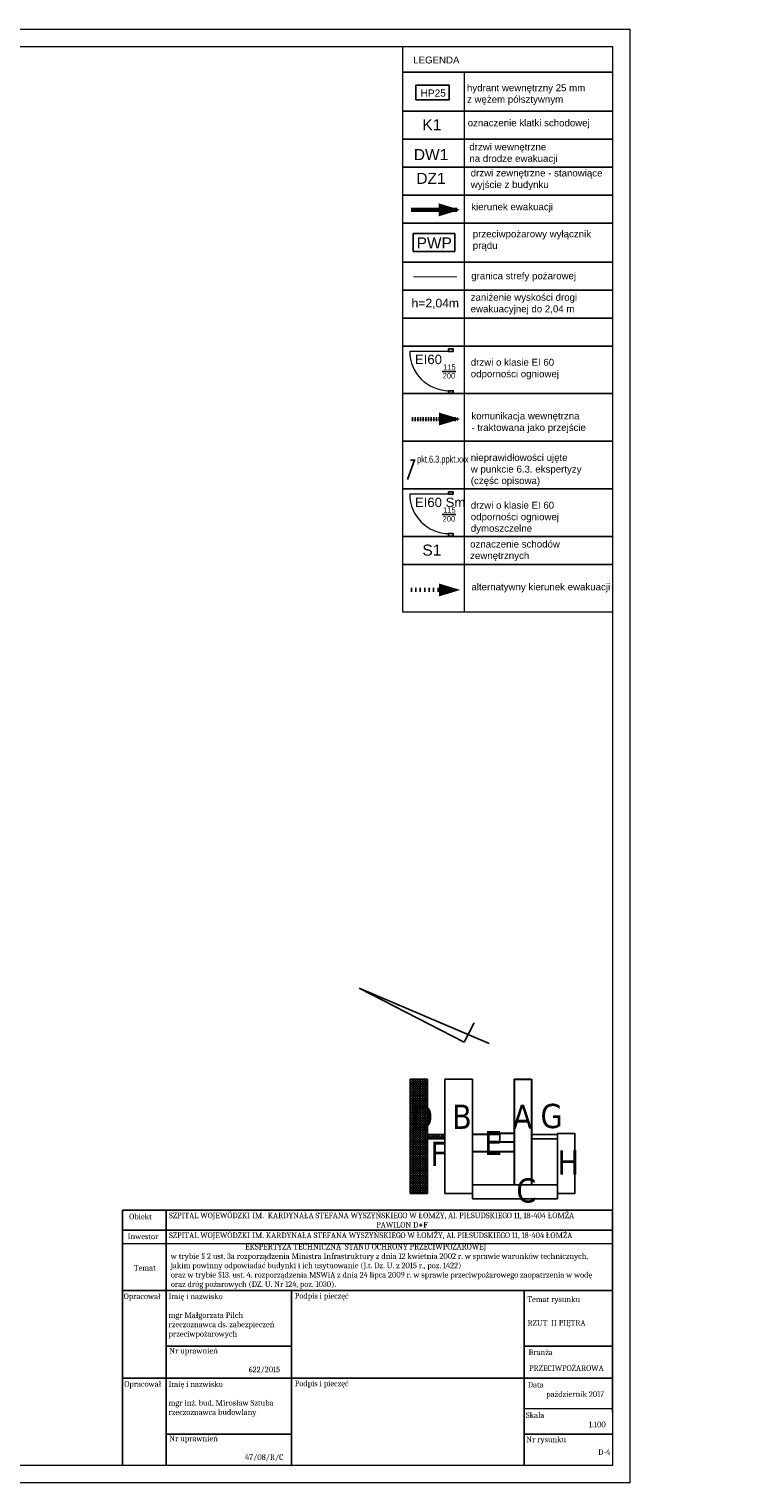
# Model space of a CAD drawing. Header units: millimetres. Extents: x 126553 to 403692, y -95821 to 38049.
# Tile 144 of 256: x 225610 to 227686, y -2359 to 1841. Entities that reach past the tile are written whole.
import ezdxf
from ezdxf import colors
from ezdxf.entities.mleader import LeaderData, LeaderLine
from ezdxf.math import Vec2, Vec3

# ---------------------------------------------------------------- set-up
doc = ezdxf.new("R2010")
doc.units = ezdxf.units.MM
for name, pattern in [('ACAD_ISO02W100', [15, 12, -3]), ('DASHDOT', [1, 0.5, -0.25, 0, -0.25]), ('DOTX2', [12.7, 0, -12.7])]:
    doc.linetypes.add(name, pattern=pattern)
for name, color, linetype, lineweight in [('2', 6, 'Continuous', 5), ('_(06 GRUBA)', 7, 'Continuous', 40), ('docieplenie', 6, 'Continuous', 18), ('ekspertyza', 7, 'Continuous', 30), ('ewakaucja', 3, 'Continuous', 50), ('opisy', 7, 'Continuous', 18), ('ramki', 250, 'Continuous', 13), ('stolarka_Nr_Pióra__7', 7, 'Continuous', 18), ('WAW_P-POŻ', 10, 'Continuous', 9), ('WYMIAR', 7, 'Continuous', 18), ('wymiarowanie', 7, 'Continuous', 18), ('ściany', 7, 'Continuous', 0), ('ŚCIANY GRUBE', 7, 'Continuous', 20)]:
    doc.layers.add(name, color=color, linetype=linetype, lineweight=lineweight)
for name, color, linetype in [('Opisy - Teksty', 7, 'Continuous'), ('opisy ekspertyza', 7, 'Continuous'), ('SCHEMAT', 250, 'Continuous'), ('WENTYLE_WADLIWE', 1, 'Continuous'), ('WIDOK', 7, 'Continuous')]:
    doc.layers.add(name, color=color, linetype=linetype)
doc.styles.add('Arial', font='arial.ttf')
doc.styles.add('GENERATED_STYLE_2', font='arial.ttf')
doc.styles.add('ROMANS', font='romans.shx', dxfattribs={"width": 0.7})
doc.styles.add('wym', font='romand.shx', dxfattribs={"width": 0.8})

msp = doc.modelspace()

# ---------------------------------------------------------------- hatches: boundary and pattern name
at = {"layer": 'ekspertyza'}
h = msp.add_hatch(dxfattribs=at)
h.set_pattern_fill('ANGLE', color=250, style=0)
h.set_pattern_definition([(0, (1739.161, -21581.1144), (0, 6.985), [5.08, -1.905]), (90, (1739.161, -21581.1144), (-6.985, 4e-16), [5.08, -1.905])])
h.paths.add_polyline_path([(226811.24086, -1352.70381), (226761.24086, -1352.70381), (226761.24086, -1364.70381), (226811.24086, -1364.70381)])
h.paths.add_polyline_path([(226711.24086, -1522.70381), (226761.24086, -1522.70381), (226761.24086, -1192.70381), (226711.24086, -1192.70381)])

# ---------------------------------------------------------------- linework, layer by layer
at = {"color": 1}
msp.add_lwpolyline([(226726.79341, 1678.72381), (226823.65246, 1678.72381), (226823.65246, 1636.86261), (226726.79341, 1636.86261)], close=True, dxfattribs=at)
at = {"color": 7}
for points in [[(225880.29989, -1570.93319), (227295.5129, -1570.93319), (227295.5129, -1570.93319), (225880.29989, -1570.93319)], [(227295.5129, -1570.93319), (227295.5129, -1570.93319), (227295.5129, -2056.2961), (225880.29989, -2056.2961)], [(225880.29989, -1570.93319), (225880.29989, -2308.80561)], [(226005.92709, -1570.93319), (226005.92709, -1570.93319), (226005.92709, -2056.2961), (225881.66977, -2056.2961)], [(225880.29989, -1629.01569), (227295.5129, -1629.01569), (227295.5129, -1802.84041), (225880.29989, -1802.84041)], [(225880.29989, -1802.84041), (226987.20521, -1802.84041), (226987.20521, -1802.84041)], [(226531.19808, -2056.2961), (226531.19808, -2056.2961), (226367.94404, -2056.2961), (226367.94404, -1802.84041), (226531.19808, -1802.84041), (226531.19808, -1802.84041)], [(227039.72643, -1802.84041), (227039.72643, -2308.80561)], [(226342.2605, -1964.1837), (226005.92709, -1964.1837)], [(226005.92709, -1964.1837), (226367.94404, -1964.1837)], [(227039.72643, -1964.1837), (227295.5129, -1964.1837)], [(226987.20521, -2056.2961), (226987.20521, -2056.2961), (226987.20521, -2056.2961), (225880.29989, -2056.2961)], [(226005.92709, -2056.2961), (226005.92709, -2308.80561)], [(226367.94404, -2308.80561), (226367.94404, -2308.80561), (226367.94404, -2308.80561), (226367.94404, -2056.2961), (226531.19808, -2056.2961), (226531.19808, -2056.2961)], [(226987.20521, -2056.2961), (226987.20521, -2056.2961), (227295.5129, -2056.2961), (227295.5129, -2119.34095)], [(227039.72643, -2056.2961), (227295.5129, -2056.2961), (227295.5129, -2119.34095)], [(227295.5129, -2090.91155), (227295.5129, -2153.9564), (227295.5129, -2153.9564)], [(227295.5129, -2119.34095), (227295.5129, -2154.59454), (227295.5129, -2154.59454)], [(226342.2605, -2217.6394), (226005.92709, -2217.6394)], [(226005.92709, -2217.6394), (226367.94404, -2217.6394)], [(227039.72643, -2217.6394), (227295.5129, -2217.6394)]]:
    msp.add_lwpolyline(points, dxfattribs=at)
for points in [[(226367.94404, -1802.84041), (226367.94404, -1802.84041), (226367.94404, -2056.2961), (226367.94404, -2056.2961)], [(226367.94404, -2056.2961), (226367.94404, -2056.2961), (226367.94404, -2308.80561), (226367.94404, -2308.80561)]]:
    msp.add_lwpolyline(points, close=True, dxfattribs=at)
at = {"layer": '2', "color": 7}
for points in [[(225880.29989, -1570.93319), (227295.5129, -1570.93319), (227295.5129, -2308.80561), (225880.29989, -2308.80561)], [(225880.29989, -1629.01569), (227295.5129, -1629.01569), (227295.5129, -1667.84954), (225880.29989, -1667.84954)]]:
    msp.add_lwpolyline(points, close=True, dxfattribs=at)
msp.add_lwpolyline([(227039.72643, -2143.58186), (227295.5129, -2143.58186)], dxfattribs=at)
at = {"layer": '_(06 GRUBA)', "color": 3}
for points in [[(226854.90221, 1319.01854, 0, 37.5, 0), (226793.19896, 1319.01854, 37.5, 37.5, 0)], [(226855.42442, 714.65426, 0, 37.5, 0), (226793.72118, 714.65426, 37.5, 37.5, 0)], [(226855.42442, 220.85921, 0, 37.5, 0), (226793.72118, 220.85921, 37.5, 37.5, 0)]]:
    msp.add_lwpolyline(points, format="xyseb", dxfattribs=at)
at = {"layer": '_(06 GRUBA)', "color": 1, "lineweight": -2}
msp.add_lwpolyline([(226719.66901, 1250.29682), (226839.36577, 1250.29682), (226839.36577, 1199.11953), (226719.66901, 1199.11953)], close=True, dxfattribs=at)
at = {"layer": '_(06 GRUBA)', "color": 7, "lineweight": -2}
for points in [[(226835.14354, 910.16085), (226821.88289, 910.16085), (226821.88289, 917.01659), (226835.14354, 917.01659)], [(226835.14354, 789.69537), (226821.88289, 789.69537), (226821.88289, 796.55111), (226835.14354, 796.55111)], [(226835.14354, 497.16413), (226821.88289, 497.16413), (226821.88289, 504.01987), (226835.14354, 504.01987)], [(226835.14354, 376.69865), (226821.88289, 376.69865), (226821.88289, 383.55439), (226835.14354, 383.55439)]]:
    msp.add_lwpolyline(points, close=True, dxfattribs=at)
for points in [[(226802.82258, 851.74477), (226843.03746, 851.74477)], [(226802.82258, 438.74805), (226843.03746, 438.74805)]]:
    msp.add_lwpolyline(points, dxfattribs=at)
at = {"layer": 'docieplenie', "color": 0, "lineweight": 0}
for points in [[(226823.14354, 910.16085), (226709.54354, 910.16085)], [(226823.14354, 497.16413), (226709.54354, 497.16413)]]:
    msp.add_lwpolyline(points, dxfattribs=at)
for centre in [(226823.16114, 910.16871), (226823.16114, 497.17199)]:
    msp.add_arc(centre, 113.6176, 180.00396703, 269.99112301, dxfattribs=at)
at = {"layer": 'ekspertyza', "color": 250}
for p, q in [((227011.24086, -1192.70381), (227011.24086, -1497.70381)), ((227011.24086, -1192.70381), (227061.24086, -1192.70381)), ((227061.24086, -1192.70381), (227061.24086, -1497.70381)), ((226969.24086, -1352.70381), (226891.24086, -1352.70381)), ((227011.24086, -1349.3437), (226969.24086, -1349.3437)), ((227011.24086, -1374.3437), (226969.24086, -1374.3437)), ((227011.24086, -1402.70381), (226891.24086, -1402.70381))]:
    msp.add_line(p, q, dxfattribs=at)
at = {"layer": 'ewakaucja', "color": 3, "lineweight": 60}
msp.add_lwpolyline([(226713.97543, 1319.01854), (226846.63706, 1319.01854)], dxfattribs=at)
at = {"layer": 'ewakaucja', "color": 3, "linetype": 'DASHDOT', "lineweight": 60}
msp.add_lwpolyline([(226714.49765, 714.65426), (226847.15927, 714.65426)], dxfattribs=at)
at = {"layer": 'ramki', "color": 0, "ltscale": 0.6}
for points in [[(214441.79757, 1841.19439), (227345.5129, 1841.19439), (227345.5129, -2358.80561), (214441.79757, -2358.80561)], [(214641.79757, 1791.19439), (227295.5129, 1791.19439), (227295.5129, -2308.80561), (214641.79757, -2308.80561)]]:
    msp.add_lwpolyline(points, close=True, dxfattribs=at)
at = {"layer": 'ramki', "color": 3, "linetype": 'DOTX2', "lineweight": 60}
msp.add_lwpolyline([(226714.49765, 220.85921), (226847.15927, 220.85921)], dxfattribs=at)
at = {"layer": 'SCHEMAT', "color": 250}
for p, q in [((226711.24086, -1192.70381), (226711.24086, -1522.70381)), ((226761.24086, -1192.70381), (226711.24086, -1192.70381)), ((226761.24086, -1522.70381), (226761.24086, -1192.70381)), ((226811.24086, -1522.70381), (226811.24086, -1192.70381)), ((226811.24086, -1192.70381), (226891.24086, -1192.70381)), ((226891.24086, -1192.70381), (226891.24086, -1537.70381)), ((226761.24086, -1352.70381), (226811.24086, -1352.70381)), ((226761.24086, -1364.70381), (226811.24086, -1364.70381)), ((227061.24086, -1352.70381), (227136.24086, -1352.70381)), ((227061.24086, -1364.70381), (227136.24086, -1364.70381)), ((227136.24086, -1349.3437), (227136.24086, -1537.70381)), ((226891.24086, -1497.70381), (227136.24086, -1497.70381)), ((226711.24086, -1522.70381), (226761.24086, -1522.70381)), ((226891.24086, -1522.70381), (226811.24086, -1522.70381)), ((226891.24086, -1537.70381), (227136.24086, -1537.70381)), ((227186.24086, -1522.70381), (227136.24086, -1522.70381))]:
    msp.add_line(p, q, dxfattribs=at)
at = {"layer": 'SCHEMAT'}
for p, q in [((226969.24086, -1349.3437), (226969.24086, -1374.3437)), ((227136.24086, -1349.3437), (227186.24086, -1349.3437))]:
    msp.add_line(p, q, dxfattribs=at)
at = {"layer": 'SCHEMAT', "color": 250}
msp.add_lwpolyline([(227136.24086, -1349.3437), (227186.24086, -1349.3437), (227186.24086, -1522.70381), (227136.24086, -1522.70381)], close=True, dxfattribs=at)
at = {"layer": 'stolarka_Nr_Pióra__7', "color": 7, "linetype": 'Continuous'}
for p, q in [((227021.62046, -1570.93319), (225880.29989, -1570.93319)), ((226342.2605, -1964.1837), (226005.92709, -1964.1837)), ((226342.2605, -2217.6394), (226005.92709, -2217.6394))]:
    msp.add_line(p, q, dxfattribs=at)
at = {"layer": 'WAW_P-POŻ', "color": 1, "linetype": 'ACAD_ISO02W100', "ltscale": 2, "true_color": 0xff0000, "const_width": 3}
msp.add_lwpolyline([(226719.43559, 1125.19305), (226846.18221, 1125.19305)], dxfattribs=at)
at = {"layer": 'WIDOK'}
for p, q in [((226563.3555, -929.11532), (226938.63866, -1089.08194)), ((226563.3555, -929.11532), (226866.84537, -1085.81727)), ((226866.84537, -1085.81727), (226895.65148, -1030.02753))]:
    msp.add_line(p, q, dxfattribs=at)
at = {"layer": 'wymiarowanie', "ltscale": 4}
for points in [[(226690.05868, 1791.19439), (227295.5129, 1791.19439), (227295.5129, 1716.88948), (226690.05868, 1716.88948)], [(226690.05868, 1716.88948), (227295.5129, 1716.88948), (227295.5129, 1603.83715), (226690.05868, 1603.83715)], [(226690.05868, 1603.83715), (227295.5129, 1603.83715), (227295.5129, 1523.03882), (226690.05868, 1523.03882)], [(226690.05868, 1523.03882), (227295.5129, 1523.03882), (227295.5129, 1442.24049), (226690.05868, 1442.24049)], [(226690.05868, 1442.24049), (227295.5129, 1442.24049), (227295.5129, 1361.44216), (226690.05868, 1361.44216)], [(226690.05868, 1361.44216), (227295.5129, 1361.44216), (227295.5129, 1280.64384), (226690.05868, 1280.64384)], [(226690.05868, 1280.64384), (227295.5129, 1280.64384), (227295.5129, 1168.02269), (226690.05868, 1168.02269)], [(226690.05868, 1168.02269), (227295.5129, 1168.02269), (227295.5129, 1087.22436), (226690.05868, 1087.22436)], [(226690.05868, 1087.22436), (227295.5129, 1087.22436), (227295.5129, 1006.42603), (226690.05868, 1006.42603)], [(226690.05868, 1006.42603), (227295.5129, 1006.42603), (227295.5129, 925.62771), (226690.05868, 925.62771)], [(226690.05868, 925.62771), (227295.5129, 925.62771), (227295.5129, 787.96213), (226690.05868, 787.96213)], [(226690.05868, 787.96213), (227295.5129, 787.96213), (227295.5129, 650.29656), (226690.05868, 650.29656)], [(226690.05868, 650.29656), (227295.5129, 650.29656), (227295.5129, 512.63099), (226690.05868, 512.63099)], [(226690.05868, 512.63099), (227295.5129, 512.63099), (227295.5129, 374.96541), (226690.05868, 374.96541)], [(226690.05868, 374.96541), (227295.5129, 374.96541), (227295.5129, 294.16708), (226690.05868, 294.16708)], [(226690.05868, 294.16708), (227295.5129, 294.16708), (227295.5129, 156.50151), (226690.05868, 156.50151)]]:
    msp.add_lwpolyline(points, close=True, dxfattribs=at)
for points in [[(226866.76001, 1716.88948), (226866.76001, 940.72827)], [(226866.76001, 1296.17558), (226866.76001, 156.50151)]]:
    msp.add_lwpolyline(points, dxfattribs=at)
at = {"layer": 'ŚCIANY GRUBE', "color": 0}
for p, q in [((226835.14354, 910.16085), (226823.14354, 910.16085)), ((226835.14354, 796.55111), (226823.14354, 796.55111)), ((226835.14354, 497.16413), (226823.14354, 497.16413))]:
    msp.add_line(p, q, dxfattribs=at)

# ---------------------------------------------------------------- texts
at = {"layer": 'opisy', "color": 7, "char_height": 20, "attachment_point": 1}
for s, width, heights, insert in [('{\\f@Arial Unicode MS|b0|i0|c238|p34;LEGENDA}', 836.2526896, [20.68213], (226719.60123, 1761.83794)), ('{\\f@Arial Unicode MS|b0|i0|c238|p34;  \\Phydrant wewnętrzny 25 mm \\Pz wężem półsztywnym \\P }', 4774.7980145, [924.80725], (226874.76177, 1714.94187)), ('\\pi-4,l6,t6,8;{\\f@Arial Unicode MS|b0|i0|c238|p34; oznaczenie klatki schodowej} ', 5017.184285, [637.10781], (226867.13505, 1580.37193)), ('\\pi-4,l6,t6,8;{\\f@Arial Unicode MS|b0|i0|c238|p34;drzwi wewnętrzne \\Pna drodze ewakuacji}', 4802.7213699, [151.70947], (226879.65456, 1510.8324)), ('\\pi-40,l60,t80;{\\f@Arial Unicode MS|b0|i0|c238|p34;drzwi zewnętrzne - stanowiące \\Pwyjście z budynku } ', 4002.0604188, [151.70947], (226865.70921, 1435.4004)), ('\\pi-40,l60,t80;{\\f@Arial Unicode MS|b0|i0|c238|p34;kierunek ewakuacji } ', 4002.0604188, [151.70947], (226867.13505, 1337.97694)), ('\\pi-40,l60,t80;{\\f@Arial Unicode MS|b0|i0|c238|p34;przeciwpożarowy wyłącznik \\Pprądu}', 4002.0604188, [151.70947], (226871.59641, 1259.47891)), ('\\pi-40,l60,t80;{\\f@Arial Unicode MS|b0|i0|c238|p34;granica strefy pożarowej}', 4002.0604188, [151.70947], (226867.13505, 1138.42964)), ('\\pi-40,l60,t80;{\\f@Arial Unicode MS|b0|i0|c238|p34;zaniżenie wyskości drogi \\Pewakuacyjnej do 2,04 m}', 4002.0604188, [151.70947], (226865.47184, 1076.35911)), ('\\pi-40,l60,t80;{\\f@Arial Unicode MS|b0|i0|c238|p34;drzwi o klasie EI 60 \\Podporności ogniowej}', 4002.0604188, [151.70947], (226865.81441, 888.68953)), ('\\pi-40,l60,t80;{\\f@Arial Unicode MS|b0|i0|c238|p34;komunikacja wewnętrzna \\P- traktowana jako przejście} ', 4002.0604188, [151.70947], (226867.65726, 733.61265)), ('\\pi-40,l60,t80;{\\f@Arial Unicode MS|b0|i0|c238|p34;nieprawidłowości ujęte \\Pw punkcie 6.3. ekspertyzy \\P(częśc opisowa)}', 4002.0604188, [151.70947], (226865.81441, 613.35839)), ('\\pi-40,l60,t80;{\\f@Arial Unicode MS|b0|i0|c238|p34;drzwi o klasie EI 60 \\Podporności ogniowej\\Pdymoszczelne}', 4002.0604188, [151.70947], (226865.81441, 475.69282)), ('\\pi-4,l6,t6,8;{\\f@Arial Unicode MS|b0|i0|c238|p34; oznaczenie schodów \\P zewnętrznych} ', 5017.184285, [637.10781], (226874.09217, 363.47876)), ('\\pi-40,l60,t80;{\\f@Arial Unicode MS|b0|i0|c238|p34;alternatywny kierunek ewakuacji} ', 4002.0604188, [151.70947], (226867.65726, 239.8176))]:
    msp.add_mtext_dynamic_manual_height_columns(s, width=width, gutter_width=12.5, heights=heights, dxfattribs=dict(at, insert=insert))
at = {"layer": 'opisy', "color": 0, "char_height": 15.68, "width": 11.13, "attachment_point": 1}
for s, insert in [('200', (226804.6403, 847.47611)), ('115', (226805.82818, 872.6191)), ('200', (226804.6403, 434.47939)), ('115', (226805.82818, 459.62238))]:
    msp.add_mtext(s, dxfattribs=dict(at, insert=insert))
at = {"layer": 'opisy', "char_height": 70, "width": 9.8132, "attachment_point": 1}
for s, insert in [('{\\fTahoma|b0|i0|c238|p32;D}', (226713.49177, -1265.99107)), ('{\\fTahoma|b0|i0|c238|p32;B}', (226831.91003, -1265.99107)), ('{\\fTahoma|b0|i0|c238|p32;A}', (227006.70952, -1265.69758)), ('{\\fTahoma|b0|i0|c238|p32;G}', (227087.07542, -1263.73342)), ('{\\fTahoma|b0|i0|c238|p32;E}', (226924.36216, -1341.73619)), ('{\\fTahoma|b0|i0|c238|p32;F}', (226769.34375, -1373.19318)), ('{\\fTahoma|b0|i0|c238|p32;H}', (227136.24086, -1398.16207))]:
    msp.add_mtext(s, dxfattribs=dict(at, insert=insert))
at = {"layer": 'Opisy - Teksty', "color": 5, "linetype": 'Continuous', "char_height": 32, "attachment_point": 2, "style": 'GENERATED_STYLE_2'}
for s, insert in [('K1', (226773.35323, 1580.87307)), ('DW1', (226771.09554, 1494.68892)), ('DZ1', (226770.83371, 1425.84078)), ('{\\C1;PWP}', (226780.22958, 1239.42389)), ('S1', (226773.35323, 352.00133))]:
    msp.add_mtext(s, dxfattribs=dict(at, insert=insert))
at = {"layer": 'opisy ekspertyza', "color": 7, "ltscale": 0.3, "attachment_point": 1, "style": 'wym'}
for s, insert, char_height, width in [('{\\fCambria|b0|i0|c238|p18;\\W1;Obiekt}', (225899.36813, -1580.90637), 16.2, 10961.2616006), ('{\\fCambria|b1|i0|c238|p18;\\H1.4205x;\\W1;                                        \\fCambria|b0|i0|c238|p18;SZPITAL WOJEWÓDZKI IM.  KARDYNAŁA STEFANA WYSZYŃSKIEGO W ŁOMŻY, Al. PIŁSUDSKIEGO 11, 18-404 ŁOMŻA \\P                                                                                                                                                        PAWILON D\\fCambria|b1|i0|c238|p18;+F\\fCambria|b0|i0|c238|p18; }', (225800.6792, -1577.89912), 11.4048, 1500.7532895), ('{\\fCambria|b1|i0|c238|p18;\\H1.4205x;\\W1;                                      \\fCambria|b0|i0|c238|p18;  SZPITAL WOJEWÓDZKI IM. KARDYNAŁA STEFANA WYSZYŃSKIEGO W ŁOMŻY, Al. PIŁSUDSKIEGO 11, 18-404 ŁOMŻA \\fCambria|b1|i0|c238|p18;\\P                                                                                                                                                  }', (225800.61703, -1635.13834), 11.4048, 1500.7532895), ('{\\fCambria|b0|i0|c238|p18;\\W1;Inwestor}', (225895.0269, -1638.38044), 16.2, 10961.2616006), ('{\\fCambria|b0|i0|c238|p18;\\W1;                                                    \\fCambria|b1|i0|c238|p18;  \\fCambria|b0|i0|c238|p18;   \\H1.4205x;EKSPERTYZA TECHNICZNA  STANU OCHRONY PRZECIWPOŻAROWEJ \\Pw trybie\\fCambria|b1|i0|c238|p18; \\fCambria|b0|i0|c238|p18;\\W0.8;\\C256;§\\W1;\\C7; 2 ust. 3a rozporządzenia Ministra Infrastruktury z dnia 12 kwietnia 2002 r. w sprawie warunków technicznych,\\Pjakim powinny odpowiadać budynki i ich usytuowanie (J.t. Dz. U. z 2015 r., poz. 1422) \\Poraz w trybie \\H0.99997x;\\W0.8;\\C256;§\\W1;\\C7;13. ust. 4. rozporządzenia MSWiA z dnia 24 lipca 2009 r. w sprawie przeciwpożarowego zaopatrzenia w wodę \\Poraz dróg pożarowych (DZ. U. Nr 124, poz. 1030). }', (226019.52668, -1668.28815), 11.4048, 110959.6089916), ('{\\fCambria|b0|i0|c238|p18;\\W1;Temat}', (225912.94252, -1729.10094), 16.2, 10961.2616006), ('{\\fCambria|b0|i0|c238|p18;\\W1;Opracował}', (225883.65431, -1811.35438), 16.2, 10961.2616006), ('{\\fCambria|b0|i0|c238|p18;\\W1;Imię i nazwisko\\P\\Pmgr Małgorzata Pilch\\Przeczoznawca ds. zabezpieczeń \\Pprzeciwpożarowych}', (226013.01021, -1811.74265), 16.2, 26478.6231234), ('{\\fCambria|b0|i0|c238|p18;\\W1;Podpis i pieczęć}', (226377.80014, -1810.28894), 16.2, 26478.6231234), ('{\\fCambria|b0|i0|c238|p18;\\W1;              Temat rysunku}', (226974.41864, -1820.1343), 16.2, 31091.2674774), ('{\\fCambria|b0|i0|c238|p18;\\W1;                        \\P\\P\\P\\P         RZUT  II PIĘTRA}', (227001.5703, -1780.27359), 16.2, 22546.6325877), ('{\\fCambria|b0|i0|c238|p18;\\W1;Nr uprawnień  \\P           \\P     \\fCambria|b1|i0|c238|p18;                                      \\fCambria|b0|i0|c238|p18;622/2015}', (226014.8934, -1968.69739), 16.2, 26478.6231234), ('{\\fCambria|b0|i0|c238|p18;\\W1;             Branża}', (226982.71539, -1973.01144), 16.2, 26478.6231234), ('{\\fCambria|b0|i0|c238|p18;\\W1;                        \\P\\P\\P\\P             \\fCambria|b1|i0|c238|p18; \\fCambria|b0|i0|c238|p18;PRZECIWPOŻAROWA}', (226979.1268, -1911.08709), 16.2, 22546.6325877), ('{\\fCambria|b0|i0|c238|p18;\\W1;Opracował}', (225885.31394, -2064.81007), 16.2, 10961.2616006), ('{\\fCambria|b0|i0|c238|p18;\\W1;Imię i nazwisko\\P\\Pmgr inż. bud. Mirosław Sztuba\\Przeczoznawca budowlany}', (226013.01021, -2065.19834), 16.2, 26478.6231234), ('{\\fCambria|b0|i0|c238|p18;\\W1;Podpis i pieczęć}', (226377.61939, -2063.24547), 16.2, 26478.6231234), ('{\\fCambria|b0|i0|c238|p18;\\W1;            Data\\P                      październik 2017}', (226986.31079, -2066.85822), 16.2, 26478.6231234), ('{\\fCambria|b0|i0|c238|p18;\\W1;            Skala        \\P                                              1:100}', (226980.76133, -2154.76418), 16.2, 26478.6231234), ('{\\fCambria|b0|i0|c238|p18;\\W1;Nr uprawnień\\P             \\P                                         47/08/R/C}', (226014.8934, -2222.15308), 16.2, 26478.6231234), ('{\\fCambria|b0|i0|c238|p18;\\W1;            Nr rysunku}', (226981.7189, -2225.01563), 16.2, 26478.6231234), ('{\\fCambria|b0|i0|c238|p18;\\W1;                        \\P\\P\\P\\P        D-4}', (227210.59401, -2153.72235), 16.2, 26478.6231234)]:
    msp.add_mtext(s, dxfattribs=dict(at, insert=insert, char_height=char_height, width=width))
at = {"layer": 'WENTYLE_WADLIWE', "color": 1, "true_color": 0xff0000, "char_height": 27.2, "attachment_point": 1, "style": 'Arial'}
for s, insert, width in [('EI60', (226724.49708, 900.53014), 44.4174403), ('EI60 {\\C5;Sm}', (226724.49708, 487.53342), 171.99228)]:
    msp.add_mtext(s, dxfattribs=dict(at, insert=insert, width=width))
at = {"layer": 'WYMIAR', "color": 1, "insert": (226714.89085, 1062.03982), "char_height": 25, "width": 419.0808, "attachment_point": 1}
msp.add_mtext('{\\f@Arial Unicode MS|b0|i0|c238|p34;h=2,04m}', dxfattribs=at)
at = {"layer": 'WYMIAR', "insert": (227017.28355, -1478.82084), "char_height": 70, "width": 9.8132, "attachment_point": 1}
msp.add_mtext('{\\fTahoma|b0|i0|c238|p32;C}', dxfattribs=at)
at = {"layer": 'ściany', "color": 1, "insert": (226741.07253, 1666.82193), "char_height": 20.8, "attachment_point": 1}
msp.add_mtext_dynamic_manual_height_columns('\\pt208;{\\f@Arial Unicode MS|b0|i0|c238|p34;HP25}', width=232.8976775, gutter_width=12.5, heights=[20.68213], dxfattribs=at)

# ---------------------------------------------------------------- leaders
at = {"layer": '_(06 GRUBA)', "color": 6, "lineweight": -2}
ml = msp.add_multileader_mtext('Standard', dxfattribs=at)
ml.set_content('{\\f@Arial Unicode MS|b0|i0|c238|p34;\\C6;pkt.6.3.ppkt.xxx}', color=6, style='ROMANS')
ml.set_leader_properties()
ml.build(insert=Vec2(0, 0))
ml.multileader.update_dxf_attribs({"text_right_attachment_type": 6, "dogleg_length": 0.36, "arrow_head_size": 12, "scale": 3})
ctx = ml.context
ctx.base_point, ctx.scale, ctx.char_height, ctx.arrow_head_size, ctx.landing_gap_size, ctx.plane_origin = Vec3(226724.75292, 595.86398), 3, 20, 12, 6, Vec3(226573.41201, -15.53863)
ctx.right_attachment = 6
notes = []
notes.append((ctx, [(0, (1, 1, 0), (226723.67292, 595.86398), (1, 0), 1.08, [(3, [(226723.67292, 595.86398), (226720.1103, 595.86042), (226723.67292, 595.86398), (226702.85778, 539.71235)], 0, [])])]))
ctx.mtext.insert, ctx.mtext.flow_direction = Vec3(226730.75292, 608.64707), 5
for ctx, leaders in notes:
    for number, flags, end, landing, length, lines in leaders:
        leader = LeaderData()
        leader.index, (leader.has_last_leader_line, leader.has_dogleg_vector, leader.attachment_direction) = number, flags
        leader.last_leader_point, leader.dogleg_vector, leader.dogleg_length = Vec3(end), Vec3(landing), length
        for number, points, colour, breaks in lines:
            line = LeaderLine()
            line.index, line.vertices, line.color, line.breaks = number, Vec3.list(points), colors.encode_raw_color(colour), breaks
            leader.lines.append(line)
        ctx.leaders.append(leader)

doc.saveas('drawing.dxf')
